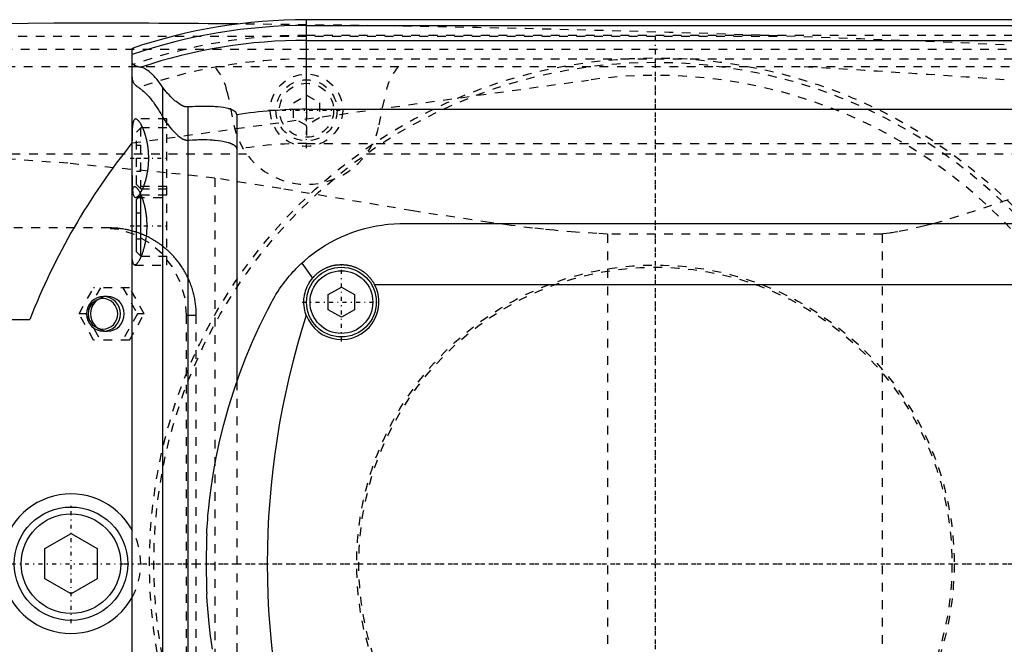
# Model space of a CAD drawing. Extents: x -502 to 174, y -90 to 90.
# Tile 9 of 13: x -273 to -160, y -9 to 62. Entities that reach past the tile are written whole.
import ezdxf

# ---------------------------------------------------------------- set-up
doc = ezdxf.new("R2010")
doc.units = 0
doc.linetypes.add('CENTER', pattern=[1.5, 0.45, -0.5, 0.05, -0.5])
doc.linetypes.add('DASHED', pattern=[2, 1, -1])
for name, color, linetype in [('AM_0', 7, 'CONTINUOUS'), ('AM_3', 7, 'DASHED'), ('AM_7', 7, 'CENTER')]:
    doc.layers.add(name, color=color, linetype=linetype)

msp = doc.modelspace()

# ---------------------------------------------------------------- linework, layer by layer
at = {"layer": 'AM_0', "color": 7, "linetype": 'CONTINUOUS'}
for p, q in [((-90, 62.39), (-240, 62.39)), ((-240, 52.11), (-240, 62.39)), ((-240, 61.72), (-90, 61.72)), ((-240, 60.02), (-90, 60.02)), ((-260, -59.1), (-260, 59.1)), ((-256.48, -54.6), (-256.48, 54.6)), ((-253.58, -52.38), (-253.58, 52.38)), ((-240, 52.11), (-90, 52.11)), ((-248, 51.49), (-248, 20.89)), ((-260.01, 48.25), (-260, 48.25)), ((-259, 42.25), (-259.5, 41.75)), ((-258.96, 42.25), (-259, 42.25)), ((-259, 35.25), (-259, 42.25)), ((-259.5, 35.75), (-259.5, 41.75)), ((-229, 39), (-151, 39)), ((-259.5, 35.75), (-259, 35.25)), ((-259, 35.25), (-258.96, 35.25)), ((-240.54, 34.48), (-239.33, 32.73)), ((-237.5, 30.87), (-236, 31.73)), ((-236, 31.73), (-234.5, 30.87)), ((-232.19, 32), (-147.81, 32)), ((-237.5, 29.13), (-237.5, 30.87)), ((-234.5, 30.87), (-234.5, 29.13)), ((-236, 28.27), (-237.5, 29.13)), ((-234.5, 29.13), (-236, 28.27)), ((-275, 28), (-271.73, 28)), ((-270, 1.73), (-267, 3.46)), ((-267, 3.46), (-264, 1.73)), ((-270, -1.73), (-270, 1.73)), ((-264, 1.73), (-264, -1.73)), ((-267, -3.46), (-270, -1.73)), ((-264, -1.73), (-267, -3.46))]:
    msp.add_line(p, q, dxfattribs=at)
for points in [[(-259.01, 56.93, 0), (-259.06, 56.94, 0), (-259.17, 56.96, 0), (-259.27, 56.98, 0), (-259.32, 56.99, 0), (-259.36, 57, 0), (-259.45, 57.03, 0), (-259.53, 57.06, 0), (-259.6, 57.09, 0), (-259.67, 57.12, 0), (-259.73, 57.15, 0), (-259.76, 57.17, 0), (-259.79, 57.19, 0), (-259.83, 57.23, 0), (-259.88, 57.27, 0), (-259.91, 57.31, 0), (-259.94, 57.36, 0), (-259.96, 57.4, 0), (-259.97, 57.43, 0), (-259.98, 57.45, 0), (-259.99, 57.5, 0), (-260, 57.55, 0), (-260, 57.58, 0)], [(-256.48, 54.6, 0), (-256.55, 54.72, 0), (-256.7, 54.94, 0), (-256.85, 55.16, 0), (-256.92, 55.26, 0), (-257, 55.36, 0), (-257.15, 55.55, 0), (-257.3, 55.73, 0), (-257.46, 55.9, 0), (-257.61, 56.06, 0), (-257.76, 56.2, 0), (-257.83, 56.27, 0), (-257.91, 56.33, 0), (-258.05, 56.45, 0), (-258.19, 56.55, 0), (-258.33, 56.65, 0), (-258.46, 56.73, 0), (-258.59, 56.8, 0), (-258.66, 56.82, 0), (-258.72, 56.85, 0), (-258.84, 56.89, 0), (-258.95, 56.92, 0), (-259.01, 56.93, 0)], [(-253.58, 52.38, 0), (-253.6, 52.38, 0), (-253.63, 52.38, 0), (-253.66, 52.38, 0), (-253.67, 52.38, 0), (-253.69, 52.38, 0), (-253.72, 52.38, 0), (-253.75, 52.38, 0), (-253.77, 52.38, 0), (-253.8, 52.38, 0), (-253.83, 52.39, 0), (-253.85, 52.39, 0), (-253.86, 52.39, 0), (-253.89, 52.4, 0), (-253.92, 52.41, 0), (-253.95, 52.41, 0), (-253.98, 52.42, 0), (-254.01, 52.43, 0), (-254.02, 52.43, 0), (-254.04, 52.44, 0), (-254.06, 52.45, 0), (-254.09, 52.46, 0), (-254.11, 52.46, 0), (-254.12, 52.47, 0), (-254.15, 52.48, 0), (-254.17, 52.49, 0), (-254.19, 52.5, 0), (-254.2, 52.5, 0), (-254.23, 52.51, 0), (-254.26, 52.53, 0), (-254.28, 52.54, 0), (-254.31, 52.55, 0), (-254.34, 52.57, 0), (-254.35, 52.57, 0), (-254.36, 52.58, 0), (-254.39, 52.6, 0), (-254.41, 52.61, 0), (-254.5, 52.66, 0), (-254.65, 52.76, 0), (-254.81, 52.88, 0), (-254.96, 53, 0), (-255.04, 53.06, 0), (-255.12, 53.13, 0), (-255.27, 53.27, 0), (-255.43, 53.43, 0), (-255.6, 53.59, 0), (-255.76, 53.76, 0), (-255.92, 53.94, 0), (-256, 54.03, 0), (-256.08, 54.12, 0), (-256.24, 54.31, 0), (-256.4, 54.5, 0), (-256.48, 54.6, 0)], [(-248, 51.49, 0), (-248, 51.5, 0), (-248, 51.51, 0), (-248, 51.52, 0), (-248, 51.52, 0), (-248, 51.53, 0), (-248, 51.53, 0), (-248, 51.54, 0), (-248.01, 51.55, 0), (-248.01, 51.56, 0), (-248.01, 51.57, 0), (-248.01, 51.57, 0), (-248.01, 51.58, 0), (-248.01, 51.59, 0), (-248.02, 51.6, 0), (-248.02, 51.6, 0), (-248.02, 51.61, 0), (-248.02, 51.62, 0), (-248.03, 51.63, 0), (-248.03, 51.63, 0), (-248.03, 51.64, 0), (-248.04, 51.65, 0), (-248.04, 51.65, 0), (-248.04, 51.66, 0), (-248.04, 51.67, 0), (-248.05, 51.67, 0), (-248.05, 51.68, 0), (-248.05, 51.68, 0), (-248.06, 51.69, 0), (-248.06, 51.7, 0), (-248.07, 51.7, 0), (-248.07, 51.71, 0), (-248.08, 51.72, 0), (-248.08, 51.72, 0), (-248.08, 51.73, 0), (-248.09, 51.73, 0), (-248.09, 51.74, 0), (-248.1, 51.75, 0), (-248.1, 51.76, 0), (-248.11, 51.76, 0), (-248.11, 51.77, 0), (-248.12, 51.77, 0), (-248.12, 51.78, 0), (-248.13, 51.78, 0), (-248.14, 51.79, 0), (-248.14, 51.8, 0), (-248.15, 51.8, 0), (-248.15, 51.81, 0), (-248.16, 51.81, 0), (-248.16, 51.82, 0), (-248.17, 51.82, 0), (-248.19, 51.84, 0), (-248.24, 51.87, 0), (-248.26, 51.89, 0), (-248.28, 51.91, 0), (-248.33, 51.93, 0), (-248.37, 51.96, 0), (-248.42, 51.99, 0), (-248.48, 52.01, 0), (-248.53, 52.04, 0), (-248.55, 52.05, 0), (-248.58, 52.06, 0), (-248.63, 52.08, 0), (-248.68, 52.1, 0), (-248.71, 52.1, 0), (-248.73, 52.11, 0), (-248.78, 52.13, 0), (-248.83, 52.15, 0), (-248.86, 52.15, 0), (-248.88, 52.16, 0), (-248.93, 52.17, 0), (-248.99, 52.19, 0), (-249.17, 52.23, 0), (-249.51, 52.3, 0), (-249.84, 52.35, 0), (-250.18, 52.39, 0), (-250.49, 52.41, 0), (-250.65, 52.42, 0), (-250.81, 52.43, 0), (-251.12, 52.45, 0), (-251.44, 52.45, 0), (-251.77, 52.45, 0), (-252.09, 52.45, 0), (-252.42, 52.44, 0), (-252.58, 52.44, 0), (-252.75, 52.43, 0), (-253.08, 52.41, 0), (-253.41, 52.39, 0), (-253.58, 52.38, 0)], [(-260, 41.54, 0), (-260, 41.63, 0), (-260, 41.79, 0), (-260, 41.95, 0), (-260, 42.03, 0), (-259.99, 42.1, 0), (-259.99, 42.25, 0), (-259.98, 42.39, 0), (-259.97, 42.51, 0), (-259.96, 42.64, 0), (-259.95, 42.75, 0), (-259.94, 42.8, 0), (-259.93, 42.85, 0), (-259.91, 42.94, 0), (-259.89, 43.02, 0), (-259.87, 43.08, 0), (-259.84, 43.14, 0), (-259.81, 43.18, 0), (-259.79, 43.2, 0), (-259.78, 43.22, 0), (-259.74, 43.24, 0), (-259.7, 43.25, 0), (-259.69, 43.25, 0)], [(-259.69, 43.25, 0), (-259.67, 43.25, 0), (-259.65, 43.25, 0), (-259.63, 43.24, 0), (-259.61, 43.23, 0), (-259.6, 43.23, 0), (-259.57, 43.21, 0), (-259.55, 43.19, 0), (-259.52, 43.17, 0), (-259.49, 43.15, 0), (-259.46, 43.12, 0), (-259.44, 43.1, 0), (-259.43, 43.08, 0), (-259.4, 43.04, 0), (-259.36, 43, 0), (-259.33, 42.96, 0), (-259.3, 42.91, 0), (-259.27, 42.86, 0), (-259.25, 42.83, 0), (-259.23, 42.8, 0), (-259.2, 42.74, 0), (-259.16, 42.68, 0), (-259.15, 42.65, 0), (-259.13, 42.61, 0), (-259.09, 42.55, 0), (-259.06, 42.47, 0), (-259.04, 42.44, 0), (-259.03, 42.4, 0), (-258.99, 42.32, 0), (-258.96, 42.24, 0), (-258.93, 42.16, 0), (-258.89, 42.08, 0), (-258.86, 41.99, 0), (-258.84, 41.95, 0), (-258.83, 41.9, 0), (-258.8, 41.81, 0), (-258.77, 41.72, 0), (-258.74, 41.62, 0), (-258.71, 41.52, 0), (-258.68, 41.42, 0), (-258.66, 41.36, 0), (-258.65, 41.31, 0), (-258.62, 41.2, 0), (-258.59, 41.09, 0), (-258.56, 40.97, 0), (-258.54, 40.86, 0), (-258.51, 40.74, 0), (-258.5, 40.68, 0), (-258.49, 40.62, 0), (-258.47, 40.5, 0), (-258.45, 40.37, 0), (-258.43, 40.24, 0), (-258.41, 40.12, 0), (-258.39, 39.99, 0), (-258.38, 39.92, 0), (-258.38, 39.86, 0), (-258.36, 39.73, 0), (-258.35, 39.6, 0), (-258.34, 39.47, 0), (-258.33, 39.34, 0), (-258.33, 39.2, 0), (-258.32, 39.14, 0), (-258.32, 39.07, 0), (-258.32, 38.94, 0), (-258.32, 38.81, 0), (-258.32, 38.75, 0), (-258.32, 38.69, 0), (-258.32, 38.56, 0), (-258.32, 38.43, 0), (-258.32, 38.36, 0), (-258.33, 38.3, 0), (-258.33, 38.16, 0), (-258.34, 38.03, 0), (-258.35, 37.9, 0), (-258.36, 37.77, 0), (-258.38, 37.64, 0), (-258.38, 37.58, 0), (-258.39, 37.51, 0), (-258.41, 37.38, 0), (-258.43, 37.26, 0), (-258.45, 37.13, 0), (-258.47, 37, 0), (-258.49, 36.88, 0), (-258.5, 36.82, 0), (-258.51, 36.76, 0), (-258.54, 36.64, 0), (-258.56, 36.53, 0), (-258.59, 36.41, 0), (-258.62, 36.3, 0), (-258.65, 36.19, 0), (-258.66, 36.14, 0), (-258.68, 36.08, 0), (-258.71, 35.98, 0), (-258.74, 35.88, 0), (-258.77, 35.78, 0), (-258.8, 35.69, 0), (-258.83, 35.6, 0), (-258.84, 35.55, 0), (-258.86, 35.51, 0), (-258.89, 35.42, 0), (-258.93, 35.34, 0), (-258.96, 35.26, 0), (-258.99, 35.18, 0), (-259.03, 35.1, 0), (-259.04, 35.06, 0), (-259.06, 35.03, 0), (-259.09, 34.95, 0), (-259.13, 34.89, 0), (-259.15, 34.85, 0), (-259.16, 34.82, 0), (-259.2, 34.76, 0), (-259.23, 34.7, 0), (-259.25, 34.67, 0), (-259.27, 34.64, 0), (-259.3, 34.59, 0), (-259.33, 34.54, 0), (-259.36, 34.5, 0), (-259.4, 34.46, 0), (-259.43, 34.42, 0), (-259.44, 34.4, 0), (-259.46, 34.38, 0), (-259.49, 34.35, 0), (-259.52, 34.33, 0), (-259.55, 34.31, 0), (-259.57, 34.29, 0), (-259.6, 34.27, 0), (-259.61, 34.27, 0), (-259.63, 34.26, 0), (-259.65, 34.25, 0), (-259.67, 34.25, 0), (-259.69, 34.25, 0)], [(-240.54, 34.48, 0), (-240.25, 34.74, 0), (-239.69, 35.22, 0), (-239.11, 35.66, 0), (-238.82, 35.88, 0), (-238.52, 36.08, 0), (-237.91, 36.48, 0), (-237.29, 36.84, 0), (-236.65, 37.18, 0), (-236, 37.49, 0), (-235.35, 37.77, 0), (-235.01, 37.9, 0), (-234.68, 38.02, 0), (-234.01, 38.25, 0), (-233.33, 38.44, 0), (-232.66, 38.6, 0), (-231.98, 38.74, 0), (-231.31, 38.84, 0), (-230.97, 38.89, 0), (-230.64, 38.92, 0), (-229.97, 38.97, 0), (-229.32, 39, 0), (-229, 39, 0)], [(-259.69, 34.25, 0), (-259.7, 34.25, 0), (-259.74, 34.26, 0), (-259.78, 34.28, 0), (-259.79, 34.3, 0), (-259.81, 34.32, 0), (-259.84, 34.36, 0), (-259.87, 34.42, 0), (-259.89, 34.48, 0), (-259.91, 34.56, 0), (-259.93, 34.65, 0), (-259.94, 34.7, 0), (-259.95, 34.75, 0), (-259.96, 34.86, 0), (-259.97, 34.99, 0), (-259.98, 35.11, 0), (-259.99, 35.25, 0), (-259.99, 35.4, 0), (-260, 35.47, 0), (-260, 35.55, 0), (-260, 35.71, 0), (-260, 35.87, 0), (-260, 35.96, 0)], [(-243.98, 30.04, 0), (-243.9, 30.18, 0), (-243.75, 30.46, 0), (-243.59, 30.73, 0), (-243.51, 30.86, 0), (-243.43, 31, 0), (-243.26, 31.26, 0), (-243.08, 31.52, 0), (-242.91, 31.78, 0), (-242.72, 32.03, 0), (-242.54, 32.29, 0), (-242.44, 32.41, 0), (-242.34, 32.53, 0), (-242.15, 32.78, 0), (-241.95, 33.02, 0), (-241.74, 33.25, 0), (-241.53, 33.49, 0), (-241.32, 33.71, 0), (-241.21, 33.83, 0), (-241.1, 33.94, 0), (-240.88, 34.16, 0), (-240.65, 34.38, 0), (-240.54, 34.48, 0)], [(-239.33, 32.73, 0), (-239.3, 32.75, 0), (-239.25, 32.81, 0), (-239.2, 32.87, 0), (-239.17, 32.9, 0), (-239.15, 32.93, 0), (-239.1, 32.98, 0), (-239.04, 33.04, 0), (-238.99, 33.09, 0), (-238.93, 33.14, 0), (-238.88, 33.2, 0), (-238.85, 33.22, 0), (-238.82, 33.25, 0), (-238.76, 33.3, 0), (-238.7, 33.35, 0), (-238.64, 33.39, 0), (-238.58, 33.44, 0), (-238.51, 33.49, 0), (-238.48, 33.51, 0), (-238.45, 33.53, 0), (-238.39, 33.58, 0), (-238.32, 33.62, 0), (-238.29, 33.64, 0), (-238.25, 33.66, 0), (-238.18, 33.7, 0), (-238.12, 33.74, 0), (-238.08, 33.76, 0), (-238.05, 33.78, 0), (-237.97, 33.82, 0), (-237.9, 33.86, 0), (-237.83, 33.89, 0), (-237.76, 33.92, 0), (-237.69, 33.96, 0), (-237.65, 33.97, 0), (-237.61, 33.99, 0), (-237.54, 34.02, 0), (-237.46, 34.04, 0), (-237.39, 34.07, 0), (-237.31, 34.1, 0), (-237.24, 34.12, 0), (-237.2, 34.13, 0), (-237.16, 34.14, 0), (-237.08, 34.16, 0), (-237, 34.18, 0), (-236.93, 34.2, 0), (-236.85, 34.22, 0), (-236.77, 34.23, 0), (-236.73, 34.24, 0), (-236.69, 34.24, 0), (-236.62, 34.26, 0), (-236.54, 34.27, 0), (-236.46, 34.28, 0), (-236.38, 34.28, 0), (-236.31, 34.29, 0), (-236.27, 34.29, 0), (-236.23, 34.29, 0), (-236.15, 34.3, 0), (-236.08, 34.3, 0), (-236, 34.3, 0), (-235.92, 34.3, 0), (-235.85, 34.3, 0), (-235.81, 34.3, 0), (-235.77, 34.29, 0), (-235.69, 34.29, 0), (-235.62, 34.28, 0), (-235.58, 34.28, 0), (-235.54, 34.28, 0), (-235.46, 34.27, 0), (-235.38, 34.26, 0), (-235.34, 34.25, 0), (-235.3, 34.24, 0), (-235.23, 34.23, 0), (-235.15, 34.21, 0), (-235.07, 34.2, 0), (-234.99, 34.18, 0), (-234.92, 34.16, 0), (-234.88, 34.15, 0), (-234.84, 34.14, 0), (-234.76, 34.12, 0), (-234.69, 34.09, 0), (-234.61, 34.07, 0), (-234.54, 34.04, 0), (-234.46, 34.02, 0), (-234.42, 34, 0), (-234.39, 33.99, 0), (-234.31, 33.96, 0), (-234.24, 33.92, 0), (-234.17, 33.89, 0), (-234.1, 33.86, 0), (-234.02, 33.82, 0), (-233.99, 33.8, 0), (-233.95, 33.78, 0), (-233.88, 33.74, 0), (-233.82, 33.7, 0), (-233.75, 33.66, 0), (-233.68, 33.62, 0), (-233.61, 33.58, 0), (-233.58, 33.56, 0), (-233.55, 33.53, 0), (-233.48, 33.49, 0), (-233.42, 33.44, 0), (-233.36, 33.39, 0), (-233.3, 33.34, 0), (-233.24, 33.3, 0), (-233.21, 33.27, 0), (-233.18, 33.25, 0), (-233.12, 33.19, 0), (-233.06, 33.14, 0), (-233.04, 33.12, 0), (-233.01, 33.09, 0), (-232.96, 33.04, 0), (-232.9, 32.98, 0), (-232.88, 32.96, 0), (-232.85, 32.93, 0), (-232.8, 32.87, 0), (-232.75, 32.81, 0), (-232.7, 32.75, 0), (-232.65, 32.69, 0), (-232.6, 32.63, 0), (-232.58, 32.6, 0), (-232.55, 32.57, 0), (-232.51, 32.51, 0), (-232.46, 32.44, 0), (-232.42, 32.38, 0), (-232.37, 32.31, 0), (-232.33, 32.24, 0), (-232.31, 32.21, 0), (-232.29, 32.17, 0), (-232.25, 32.11, 0), (-232.21, 32.04, 0), (-232.19, 32, 0)], [(-240.03, 28.49, 0), (-240.07, 28.61, 0), (-240.14, 28.85, 0), (-240.2, 29.09, 0), (-240.23, 29.21, 0), (-240.25, 29.34, 0), (-240.28, 29.58, 0), (-240.3, 29.83, 0), (-240.3, 30.08, 0), (-240.29, 30.33, 0), (-240.26, 30.58, 0), (-240.24, 30.7, 0), (-240.22, 30.82, 0), (-240.17, 31.07, 0), (-240.1, 31.31, 0), (-240.01, 31.54, 0), (-239.92, 31.77, 0), (-239.81, 32, 0), (-239.75, 32.11, 0), (-239.69, 32.21, 0), (-239.55, 32.42, 0), (-239.4, 32.63, 0), (-239.33, 32.73, 0)], [(-251.44, 3.41, 0), (-251.44, 3.41, 0), (-251.44, 3.41, 0), (-251.44, 3.41, 0), (-251.44, 3.41, 0), (-251.44, 3.41, 0), (-251.44, 3.41, 0), (-251.44, 3.41, 0), (-251.44, 3.41, 0), (-251.44, 3.41, 0), (-251.44, 3.42, 0), (-251.44, 3.42, 0), (-251.44, 3.42, 0), (-251.44, 3.42, 0), (-251.44, 3.42, 0), (-251.44, 3.42, 0), (-251.44, 3.42, 0), (-251.44, 3.42, 0), (-251.44, 3.42, 0), (-251.44, 3.42, 0), (-251.44, 3.42, 0), (-251.44, 3.42, 0), (-251.44, 3.42, 0), (-251.44, 3.42, 0), (-251.44, 3.42, 0), (-251.44, 3.42, 0), (-251.44, 3.42, 0), (-251.44, 3.42, 0), (-251.44, 3.42, 0), (-251.44, 3.42, 0), (-251.44, 3.42, 0), (-251.44, 3.42, 0), (-251.44, 3.42, 0), (-251.44, 3.42, 0), (-251.44, 3.42, 0), (-251.44, 3.43, 0), (-251.44, 3.43, 0), (-251.44, 3.43, 0), (-251.44, 3.43, 0), (-251.44, 3.44, 0), (-251.44, 3.45, 0), (-251.44, 3.45, 0), (-251.44, 3.46, 0), (-251.44, 3.46, 0), (-251.44, 3.47, 0), (-251.44, 3.48, 0), (-251.44, 3.49, 0), (-251.44, 3.5, 0), (-251.44, 3.5, 0), (-251.44, 3.51, 0), (-251.44, 3.52, 0), (-251.44, 3.53, 0), (-251.44, 3.53, 0), (-251.43, 3.54, 0), (-251.43, 3.55, 0), (-251.43, 3.56, 0), (-251.43, 3.56, 0), (-251.43, 3.57, 0), (-251.43, 3.58, 0), (-251.43, 3.59, 0), (-251.43, 3.63, 0), (-251.43, 3.7, 0), (-251.42, 3.77, 0), (-251.42, 3.85, 0), (-251.41, 3.94, 0), (-251.41, 3.98, 0), (-251.41, 4.03, 0), (-251.4, 4.12, 0), (-251.39, 4.23, 0), (-251.36, 4.63, 0), (-251.33, 5.03, 0), (-251.3, 5.47, 0), (-251.21, 6.44, 0), (-251.08, 7.57, 0), (-250.9, 8.91, 0), (-250.67, 10.45, 0), (-250.36, 12.16, 0), (-250.17, 13.07, 0), (-249.97, 14.02, 0), (-249.49, 15.98, 0), (-248.95, 17.92, 0), (-248.35, 19.84, 0), (-247.69, 21.74, 0), (-246.97, 23.63, 0), (-246.59, 24.56, 0), (-246.19, 25.49, 0), (-245.35, 27.33, 0), (-244.45, 29.15, 0), (-243.98, 30.04, 0)], [(-250.77, -9.81, 0), (-251.03, -8.01, 0), (-251.21, -6.45, 0), (-251.32, -5.17, 0), (-251.36, -4.67, 0), (-251.37, -4.59, 0), (-251.38, -4.45, 0), (-251.39, -4.32, 0), (-251.39, -4.26, 0), (-251.39, -4.2, 0), (-251.4, -4.09, 0), (-251.41, -3.99, 0), (-251.41, -3.9, 0), (-251.42, -3.82, 0), (-251.42, -3.75, 0), (-251.42, -3.72, 0), (-251.43, -3.68, 0), (-251.43, -3.63, 0), (-251.43, -3.58, 0), (-251.43, -3.55, 0), (-251.43, -3.54, 0), (-251.43, -3.54, 0), (-251.44, -3.53, 0), (-251.44, -3.53, 0), (-251.44, -3.52, 0), (-251.44, -3.52, 0), (-251.44, -3.51, 0), (-251.44, -3.51, 0), (-251.44, -3.5, 0), (-251.44, -3.5, 0), (-251.44, -3.49, 0), (-251.44, -3.49, 0), (-251.44, -3.48, 0), (-251.44, -3.48, 0), (-251.44, -3.47, 0), (-251.44, -3.47, 0), (-251.44, -3.47, 0), (-251.44, -3.47, 0), (-251.44, -3.46, 0), (-251.44, -3.46, 0), (-251.44, -3.45, 0), (-251.44, -3.45, 0), (-251.44, -3.45, 0), (-251.44, -3.45, 0), (-251.44, -3.44, 0), (-251.44, -3.44, 0), (-251.44, -3.44, 0), (-251.44, -3.44, 0), (-251.44, -3.43, 0), (-251.44, -3.43, 0), (-251.44, -3.43, 0), (-251.44, -3.43, 0), (-251.44, -3.42, 0), (-251.44, -3.42, 0), (-251.44, -3.42, 0), (-251.44, -3.42, 0), (-251.44, -3.42, 0), (-251.44, -3.42, 0), (-251.44, -3.42, 0), (-251.44, -3.42, 0), (-251.44, -3.41, 0), (-251.44, -3.41, 0), (-251.44, -3.41, 0)]]:
    msp.add_polyline3d(points, dxfattribs=at)
for centre, radius in [((-236, 30), 4), ((-236, 30), 3.6), ((-267, 0), 6.5), ((-267, 0), 5.7)]:
    msp.add_circle(centre, radius, dxfattribs=at)
for centre, radius, start, end in [((-240, 0), 62.39, 90, 108.6977), ((-252.42, -1937.95), 2000, 90.38915, 95.81789), ((-271.93, -2437.99), 2500, 89.44825, 89.86403), ((-240, 0), 61.72, 90, 108.9064), ((-240, 0), 60.02, 90, 108.4632), ((-240, 0), 52.11, 90, 98.8311), ((-200, 0), 77, 141.1986, 158.6763), ((-236, 30), 4.3, 200.5076, 27.7177), ((-151.5, 0), 93, 162.1586, 197.8414), ((-267, 0), 8, 28.955, 331.045), ((-151.5, 0), 100, 178.0435, 181.9565)]:
    msp.add_arc(centre, radius, start, end, dxfattribs=at)
at = {"layer": 'AM_3', "color": 6, "linetype": 'DASHED'}
for p, q in [((-331.04, 60.5), (-185.14, 60.5)), ((-240, 60.6), (50, 60.6)), ((-362.76, 59), (-152.3, 59)), ((-240, 57.89), (50, 57.89)), ((-394.4, 57), (-142.93, 57)), ((-260, 48.25), (-207.66, 55.47)), ((-249.12, 54.2), (-248.33, 50.31)), ((-231.67, 50.31), (-230.88, 54.2)), ((-241.5, 52.87), (-240, 53.73)), ((-240, 53.73), (-238.5, 52.87)), ((-241.5, 51.13), (-241.5, 52.87)), ((-240, 52.11), (-240, 48.19)), ((-238.5, 52.87), (-238.5, 51.13)), ((-256, 51), (-259.59, 51)), ((-256, 34.25), (-256, 51)), ((-240, 50.27), (-241.5, 51.13)), ((-238.5, 51.13), (-240, 50.27)), ((-259, 50), (-259.5, 49.5)), ((-256, 50), (-259, 50)), ((-259, 43), (-259, 50)), ((-259.5, 43.5), (-259.5, 49.5)), ((-259.5, 48), (-259, 48)), ((-240, 48.19), (50, 48.19)), ((-283.81, 47), (-246.87, 47)), ((-259.5, 46.5), (-259, 46.5)), ((-233.13, 47), (-140.66, 47)), ((-259.5, 45), (-259, 45)), ((-250.5, 44.22), (-250.5, -44.22)), ((-256, 43.25), (-259.69, 43.25)), ((-259.5, 43.5), (-259, 43)), ((-259, 43), (-256, 43)), ((-259.59, 42), (-256, 42)), ((-256, 42.25), (-258.96, 42.25)), ((-259.5, 40.25), (-259, 40.25)), ((-262.55, 38.5), (-333, 38.5)), ((-259.5, 38.75), (-259, 38.75)), ((-205.5, 37.8), (-205.5, -37.8)), ((-174, 37.8), (-205.5, 37.8)), ((-174, 37.8), (-174, -37.8)), ((-259.5, 37.25), (-259, 37.25)), ((-258.96, 35.25), (-256, 35.25)), ((-259.69, 34.25), (-256, 34.25)), ((-266.08, 28.65), (-264.41, 31.65)), ((-263.63, 31.65), (-265.3, 28.65)), ((-260.29, 31.65), (-264.41, 31.65)), ((-261.06, 31.65), (-259.39, 28.65)), ((-258.61, 28.65), (-260.29, 31.65)), ((-262.82, 30.65), (-263.27, 30.65)), ((-264.41, 25.65), (-266.08, 28.65)), ((-265.3, 28.65), (-266.08, 28.65)), ((-265.3, 28.65), (-263.63, 25.65)), ((-259.39, 28.65), (-261.06, 25.65)), ((-260.29, 25.65), (-258.61, 28.65)), ((-258.61, 28.65), (-259.39, 28.65)), ((-253.75, 28.5), (-252.64, 28.5)), ((-253.75, -28.5), (-253.75, 28.5)), ((-252.64, -28.5), (-252.64, 28.5)), ((-263.27, 26.65), (-262.82, 26.65)), ((-260.29, 25.65), (-264.41, 25.65)), ((-248, 20.89), (-248, -20.89))]:
    msp.add_line(p, q, dxfattribs=at)
msp.add_lwpolyline([(-253.75, 28.5), (-253.93, 30.45), (-254.48, 32.33), (-255.38, 34.06), (-256.58, 35.57), (-258.04, 36.81), (-259.71, 37.74), (-261.52, 38.31), (-263.41, 38.5)], dxfattribs=at)
for points in [[(-263.27, 30.65), (-263.65, 30.61), (-264.01, 30.5), (-264.35, 30.31), (-264.64, 30.06), (-264.88, 29.76), (-265.06, 29.42), (-265.17, 29.04), (-265.21, 28.65), (-265.17, 28.26), (-265.06, 27.88), (-264.88, 27.54), (-264.64, 27.24), (-264.35, 26.99), (-264.01, 26.8), (-263.65, 26.69), (-263.27, 26.65), (-262.9, 26.69), (-262.53, 26.8), (-262.2, 26.99), (-261.91, 27.24), (-261.67, 27.54), (-261.49, 27.88), (-261.38, 28.26), (-261.34, 28.65), (-261.38, 29.04), (-261.49, 29.42), (-261.67, 29.76), (-261.91, 30.06), (-262.2, 30.31), (-262.53, 30.5), (-262.9, 30.61)], [(-262.82, 30.65), (-263.2, 30.61), (-263.56, 30.5), (-263.89, 30.31), (-264.19, 30.06), (-264.43, 29.76), (-264.61, 29.42), (-264.72, 29.04), (-264.75, 28.65), (-264.72, 28.26), (-264.61, 27.88), (-264.43, 27.54), (-264.19, 27.24), (-263.89, 26.99), (-263.56, 26.8), (-263.2, 26.69), (-262.82, 26.65), (-262.44, 26.69), (-262.08, 26.8), (-261.75, 26.99), (-261.45, 27.24), (-261.21, 27.54), (-261.04, 27.88), (-260.93, 28.26), (-260.89, 28.65), (-260.93, 29.04), (-261.04, 29.42), (-261.21, 29.76), (-261.45, 30.06), (-261.75, 30.31), (-262.08, 30.5), (-262.44, 30.61)], [(-263.34, 26.9), (-263.01, 26.93), (-262.69, 27.03), (-262.4, 27.19), (-262.14, 27.41), (-261.93, 27.68), (-261.78, 27.98), (-261.68, 28.31), (-261.65, 28.65), (-261.68, 28.99), (-261.78, 29.32), (-261.93, 29.62), (-262.14, 29.89), (-262.4, 30.11), (-262.69, 30.27), (-263.01, 30.37), (-263.34, 30.4), (-263.67, 30.37), (-263.99, 30.27), (-264.28, 30.11), (-264.53, 29.89), (-264.74, 29.62), (-264.9, 29.32), (-265, 28.99), (-265.03, 28.65), (-265, 28.31), (-264.9, 27.98), (-264.74, 27.68), (-264.53, 27.41), (-264.28, 27.19), (-263.99, 27.03), (-263.67, 26.93)]]:
    msp.add_lwpolyline(points, close=True, dxfattribs=at)
for points in [[(-260, 55.78, 0), (-260, 55.74, 0), (-259.99, 55.66, 0), (-259.99, 55.58, 0), (-259.98, 55.55, 0), (-259.97, 55.51, 0), (-259.95, 55.44, 0), (-259.93, 55.37, 0), (-259.9, 55.3, 0), (-259.87, 55.23, 0), (-259.84, 55.16, 0), (-259.82, 55.13, 0), (-259.79, 55.1, 0), (-259.75, 55.03, 0), (-259.7, 54.97, 0), (-259.64, 54.91, 0), (-259.58, 54.85, 0), (-259.51, 54.79, 0), (-259.48, 54.76, 0), (-259.44, 54.73, 0), (-259.37, 54.68, 0), (-259.28, 54.63, 0), (-259.24, 54.6, 0)], [(-259.24, 54.6, 0), (-259.18, 54.57, 0), (-259.06, 54.49, 0), (-258.94, 54.39, 0), (-258.87, 54.34, 0), (-258.8, 54.28, 0), (-258.66, 54.16, 0), (-258.52, 54.02, 0), (-258.37, 53.87, 0), (-258.21, 53.71, 0), (-258.05, 53.53, 0), (-257.97, 53.43, 0), (-257.89, 53.34, 0), (-257.72, 53.13, 0), (-257.56, 52.91, 0), (-257.39, 52.68, 0), (-257.22, 52.44, 0), (-257.05, 52.18, 0), (-256.97, 52.04, 0), (-256.88, 51.91, 0), (-256.72, 51.62, 0), (-256.55, 51.33, 0), (-256.48, 51.17, 0)], [(-259.59, 51, 0), (-259.62, 51, 0), (-259.67, 50.98, 0), (-259.72, 50.95, 0), (-259.74, 50.93, 0), (-259.76, 50.9, 0), (-259.8, 50.83, 0), (-259.84, 50.75, 0), (-259.87, 50.65, 0), (-259.9, 50.53, 0), (-259.92, 50.4, 0), (-259.93, 50.32, 0), (-259.94, 50.25, 0), (-259.96, 50.08, 0), (-259.97, 49.91, 0), (-259.98, 49.73, 0), (-259.99, 49.53, 0), (-259.99, 49.33, 0), (-260, 49.22, 0), (-260, 49.1, 0), (-260, 48.87, 0), (-260, 48.62, 0), (-260, 48.5, 0)], [(-258.79, 50, 0), (-258.81, 50.05, 0), (-258.86, 50.15, 0), (-258.91, 50.25, 0), (-258.93, 50.3, 0), (-258.96, 50.34, 0), (-259, 50.43, 0), (-259.05, 50.51, 0), (-259.1, 50.58, 0), (-259.15, 50.65, 0), (-259.2, 50.71, 0), (-259.22, 50.74, 0), (-259.24, 50.77, 0), (-259.29, 50.82, 0), (-259.33, 50.87, 0), (-259.38, 50.91, 0), (-259.42, 50.94, 0), (-259.46, 50.96, 0), (-259.48, 50.97, 0), (-259.5, 50.98, 0), (-259.54, 50.99, 0), (-259.57, 51, 0), (-259.59, 51, 0)], [(-256.48, 51.17, 0), (-256.4, 51.06, 0), (-256.26, 50.84, 0), (-256.11, 50.63, 0), (-256.03, 50.53, 0), (-255.95, 50.43, 0), (-255.8, 50.23, 0), (-255.65, 50.04, 0), (-255.49, 49.85, 0), (-255.34, 49.68, 0), (-255.19, 49.52, 0), (-255.11, 49.44, 0), (-255.03, 49.36, 0), (-254.88, 49.22, 0), (-254.74, 49.09, 0), (-254.58, 48.96, 0), (-254.49, 48.89, 0), (-254.46, 48.88, 0), (-254.43, 48.86, 0), (-254.42, 48.85, 0), (-254.41, 48.84, 0), (-254.38, 48.82, 0), (-254.35, 48.8, 0), (-254.32, 48.78, 0), (-254.29, 48.77, 0), (-254.26, 48.75, 0), (-254.25, 48.74, 0), (-254.24, 48.73, 0), (-254.21, 48.72, 0), (-254.18, 48.7, 0), (-254.16, 48.7, 0), (-254.15, 48.69, 0), (-254.12, 48.68, 0), (-254.08, 48.66, 0), (-254.07, 48.66, 0), (-254.05, 48.65, 0), (-254.02, 48.64, 0), (-253.99, 48.63, 0), (-253.96, 48.62, 0), (-253.93, 48.61, 0), (-253.9, 48.6, 0), (-253.88, 48.59, 0), (-253.86, 48.59, 0), (-253.83, 48.58, 0), (-253.8, 48.58, 0), (-253.76, 48.57, 0), (-253.73, 48.57, 0), (-253.7, 48.57, 0), (-253.68, 48.57, 0), (-253.66, 48.57, 0), (-253.63, 48.57, 0), (-253.6, 48.57, 0), (-253.58, 48.57, 0)], [(-258.68, 43.25, 0), (-258.67, 43.27, 0), (-258.65, 43.32, 0), (-258.63, 43.37, 0), (-258.63, 43.39, 0), (-258.62, 43.42, 0), (-258.6, 43.47, 0), (-258.58, 43.52, 0), (-258.56, 43.57, 0), (-258.54, 43.62, 0), (-258.53, 43.67, 0), (-258.52, 43.7, 0), (-258.51, 43.73, 0), (-258.49, 43.78, 0), (-258.47, 43.84, 0), (-258.46, 43.9, 0), (-258.44, 43.95, 0), (-258.42, 44.01, 0), (-258.42, 44.04, 0), (-258.41, 44.07, 0), (-258.39, 44.13, 0), (-258.38, 44.19, 0), (-258.37, 44.22, 0), (-258.36, 44.26, 0), (-258.34, 44.32, 0), (-258.33, 44.38, 0), (-258.32, 44.41, 0), (-258.31, 44.44, 0), (-258.3, 44.51, 0), (-258.29, 44.57, 0), (-258.27, 44.64, 0), (-258.26, 44.71, 0), (-258.25, 44.77, 0), (-258.24, 44.81, 0), (-258.24, 44.84, 0), (-258.22, 44.91, 0), (-258.21, 44.97, 0), (-258.2, 45.04, 0), (-258.19, 45.11, 0), (-258.18, 45.18, 0), (-258.18, 45.22, 0), (-258.17, 45.25, 0), (-258.16, 45.32, 0), (-258.15, 45.39, 0), (-258.15, 45.46, 0), (-258.14, 45.53, 0), (-258.13, 45.6, 0), (-258.13, 45.64, 0), (-258.12, 45.67, 0), (-258.12, 45.74, 0), (-258.11, 45.81, 0), (-258.11, 45.89, 0), (-258.1, 45.96, 0), (-258.1, 46.03, 0), (-258.1, 46.06, 0), (-258.1, 46.1, 0), (-258.09, 46.17, 0), (-258.09, 46.24, 0), (-258.09, 46.31, 0), (-258.09, 46.38, 0), (-258.09, 46.45, 0), (-258.09, 46.48, 0), (-258.09, 46.52, 0), (-258.09, 46.59, 0), (-258.09, 46.66, 0), (-258.09, 46.69, 0), (-258.09, 46.73, 0), (-258.09, 46.8, 0), (-258.1, 46.87, 0), (-258.1, 46.9, 0), (-258.1, 46.94, 0), (-258.1, 47.01, 0), (-258.11, 47.08, 0), (-258.11, 47.15, 0), (-258.12, 47.22, 0), (-258.12, 47.29, 0), (-258.12, 47.33, 0), (-258.13, 47.36, 0), (-258.13, 47.44, 0), (-258.14, 47.51, 0), (-258.15, 47.58, 0), (-258.16, 47.65, 0), (-258.17, 47.72, 0), (-258.17, 47.75, 0), (-258.18, 47.79, 0), (-258.19, 47.86, 0), (-258.2, 47.92, 0), (-258.21, 47.99, 0), (-258.22, 48.06, 0), (-258.23, 48.13, 0), (-258.24, 48.16, 0), (-258.24, 48.2, 0), (-258.25, 48.26, 0), (-258.27, 48.33, 0), (-258.28, 48.4, 0), (-258.29, 48.46, 0), (-258.31, 48.53, 0), (-258.32, 48.56, 0), (-258.32, 48.59, 0), (-258.34, 48.65, 0), (-258.35, 48.72, 0), (-258.37, 48.78, 0), (-258.38, 48.84, 0), (-258.4, 48.9, 0), (-258.41, 48.93, 0), (-258.42, 48.96, 0), (-258.43, 49.02, 0), (-258.45, 49.08, 0), (-258.46, 49.11, 0), (-258.47, 49.13, 0), (-258.48, 49.19, 0), (-258.5, 49.25, 0), (-258.51, 49.27, 0), (-258.52, 49.3, 0), (-258.54, 49.35, 0), (-258.55, 49.41, 0), (-258.57, 49.46, 0), (-258.59, 49.51, 0), (-258.61, 49.56, 0), (-258.62, 49.59, 0), (-258.63, 49.61, 0), (-258.64, 49.66, 0), (-258.66, 49.71, 0), (-258.68, 49.75, 0), (-258.7, 49.8, 0), (-258.72, 49.84, 0), (-258.73, 49.87, 0), (-258.74, 49.89, 0), (-258.76, 49.93, 0), (-258.78, 49.98, 0), (-258.79, 50, 0)], [(-253.58, 48.57, 0), (-253.41, 48.58, 0), (-253.07, 48.6, 0), (-252.74, 48.62, 0), (-252.57, 48.62, 0), (-252.4, 48.63, 0), (-252.07, 48.63, 0), (-251.74, 48.63, 0), (-251.42, 48.63, 0), (-251.1, 48.62, 0), (-250.78, 48.6, 0), (-250.62, 48.58, 0), (-250.46, 48.57, 0), (-250.14, 48.54, 0), (-249.8, 48.49, 0), (-249.46, 48.43, 0), (-249.13, 48.35, 0), (-248.95, 48.3, 0), (-248.9, 48.28, 0), (-248.85, 48.27, 0), (-248.82, 48.26, 0), (-248.8, 48.25, 0), (-248.75, 48.23, 0), (-248.69, 48.21, 0), (-248.67, 48.2, 0), (-248.64, 48.19, 0), (-248.59, 48.16, 0), (-248.54, 48.14, 0), (-248.51, 48.13, 0), (-248.49, 48.11, 0), (-248.44, 48.09, 0), (-248.39, 48.06, 0), (-248.34, 48.03, 0), (-248.3, 48, 0), (-248.25, 47.97, 0), (-248.23, 47.95, 0), (-248.21, 47.93, 0), (-248.19, 47.91, 0), (-248.18, 47.9, 0), (-248.17, 47.9, 0), (-248.17, 47.89, 0), (-248.17, 47.89, 0), (-248.16, 47.88, 0), (-248.15, 47.88, 0), (-248.15, 47.87, 0), (-248.14, 47.86, 0), (-248.13, 47.86, 0), (-248.13, 47.85, 0), (-248.13, 47.85, 0), (-248.12, 47.84, 0), (-248.12, 47.83, 0), (-248.11, 47.83, 0), (-248.11, 47.82, 0), (-248.1, 47.81, 0), (-248.1, 47.81, 0), (-248.09, 47.81, 0), (-248.09, 47.8, 0), (-248.08, 47.79, 0), (-248.08, 47.78, 0), (-248.07, 47.78, 0), (-248.07, 47.77, 0), (-248.07, 47.76, 0), (-248.07, 47.76, 0), (-248.06, 47.75, 0), (-248.06, 47.74, 0), (-248.05, 47.73, 0), (-248.05, 47.73, 0), (-248.04, 47.72, 0), (-248.04, 47.71, 0), (-248.04, 47.71, 0), (-248.04, 47.7, 0), (-248.03, 47.69, 0), (-248.03, 47.69, 0), (-248.03, 47.68, 0), (-248.03, 47.67, 0), (-248.02, 47.67, 0), (-248.02, 47.66, 0), (-248.02, 47.66, 0), (-248.02, 47.65, 0), (-248.02, 47.64, 0), (-248.01, 47.63, 0), (-248.01, 47.62, 0), (-248.01, 47.61, 0), (-248.01, 47.61, 0), (-248.01, 47.6, 0), (-248.01, 47.59, 0), (-248, 47.58, 0), (-248, 47.57, 0), (-248, 47.57, 0), (-248, 47.56, 0), (-248, 47.55, 0), (-248, 47.55, 0), (-248, 47.54, 0), (-248, 47.53, 0), (-248, 47.52, 0)], [(-250.5, 44.22, 0), (-256.16, 44.84, 0), (-267.37, 45.92, 0), (-278.39, 46.72, 0), (-283.81, 47, 0)], [(-260, 44.5, 0), (-260, 44.38, 0), (-260, 44.13, 0), (-260, 43.9, 0), (-260, 43.78, 0), (-259.99, 43.67, 0), (-259.99, 43.47, 0), (-259.98, 43.27, 0), (-259.97, 43.09, 0), (-259.96, 42.92, 0), (-259.94, 42.75, 0), (-259.93, 42.68, 0), (-259.92, 42.6, 0), (-259.9, 42.47, 0), (-259.87, 42.35, 0), (-259.84, 42.25, 0), (-259.8, 42.17, 0), (-259.76, 42.1, 0), (-259.74, 42.07, 0), (-259.72, 42.05, 0), (-259.67, 42.02, 0), (-259.62, 42, 0), (-259.59, 42, 0)], [(-205.5, 37.8, 0), (-206.72, 37.86, 0), (-209.16, 38.02, 0), (-211.61, 38.23, 0), (-212.84, 38.35, 0), (-214.08, 38.49, 0), (-216.55, 38.79, 0), (-219.04, 39.12, 0), (-227.81, 40.46, 0), (-242.95, 43.01, 0), (-250.5, 44.22, 0)], [(-259.06, 42.48, 0), (-259.02, 42.55, 0), (-258.92, 42.72, 0), (-258.83, 42.9, 0), (-258.79, 43, 0)], [(-258.79, 43, 0), (-258.77, 43.04, 0), (-258.73, 43.12, 0), (-258.7, 43.21, 0), (-258.68, 43.25, 0)], [(-259.59, 42, 0), (-259.58, 42, 0), (-259.55, 42, 0), (-259.53, 42.01, 0), (-259.52, 42.01, 0), (-259.5, 42.02, 0), (-259.48, 42.03, 0), (-259.45, 42.04, 0), (-259.42, 42.06, 0), (-259.39, 42.08, 0), (-259.36, 42.11, 0), (-259.35, 42.12, 0), (-259.34, 42.13, 0), (-259.31, 42.16, 0), (-259.27, 42.19, 0), (-259.24, 42.23, 0), (-259.21, 42.27, 0), (-259.18, 42.31, 0), (-259.16, 42.33, 0), (-259.15, 42.35, 0), (-259.11, 42.4, 0), (-259.08, 42.45, 0), (-259.06, 42.48, 0)], [(-159.56, 41.74, 0), (-161.45, 41.09, 0), (-163.36, 40.46, 0), (-165.27, 39.84, 0), (-167.2, 39.26, 0), (-168.16, 38.99, 0), (-169.12, 38.73, 0), (-171.06, 38.28, 0), (-172.2, 38.06, 0), (-172.53, 38.01, 0), (-172.85, 37.96, 0), (-173.02, 37.93, 0), (-173.18, 37.91, 0), (-173.51, 37.86, 0), (-173.84, 37.82, 0), (-174, 37.8, 0)], [(-252.64, 28.5, 0), (-252.64, 28.57, 0), (-252.64, 28.71, 0), (-252.64, 28.85, 0), (-252.65, 28.92, 0), (-252.65, 28.99, 0), (-252.66, 29.14, 0), (-252.67, 29.28, 0), (-252.68, 29.42, 0), (-252.69, 29.56, 0), (-252.71, 29.71, 0), (-252.72, 29.78, 0), (-252.73, 29.85, 0), (-252.75, 30, 0), (-252.77, 30.14, 0), (-252.8, 30.28, 0), (-252.82, 30.43, 0), (-252.85, 30.57, 0), (-252.87, 30.64, 0), (-252.88, 30.71, 0), (-252.92, 30.86, 0), (-252.95, 31, 0), (-252.97, 31.07, 0), (-252.99, 31.14, 0), (-253.03, 31.29, 0), (-253.07, 31.43, 0), (-253.09, 31.5, 0), (-253.12, 31.57, 0), (-253.16, 31.71, 0), (-253.21, 31.85, 0), (-253.26, 31.99, 0), (-253.31, 32.13, 0), (-253.37, 32.27, 0), (-253.4, 32.33, 0), (-253.43, 32.4, 0), (-253.48, 32.54, 0), (-253.54, 32.67, 0), (-253.61, 32.81, 0), (-253.67, 32.94, 0), (-253.74, 33.07, 0), (-253.77, 33.14, 0), (-253.81, 33.2, 0), (-253.88, 33.33, 0), (-253.95, 33.46, 0), (-254.02, 33.59, 0), (-254.1, 33.72, 0), (-254.17, 33.84, 0), (-254.21, 33.9, 0), (-254.25, 33.97, 0), (-254.33, 34.09, 0), (-254.42, 34.21, 0), (-254.5, 34.33, 0), (-254.58, 34.44, 0), (-254.67, 34.56, 0), (-254.71, 34.62, 0), (-254.76, 34.67, 0), (-254.85, 34.79, 0), (-254.94, 34.9, 0), (-255.03, 35.01, 0), (-255.12, 35.12, 0), (-255.22, 35.22, 0), (-255.26, 35.27, 0), (-255.31, 35.33, 0), (-255.41, 35.43, 0), (-255.5, 35.53, 0), (-255.55, 35.58, 0), (-255.6, 35.63, 0), (-255.7, 35.72, 0), (-255.8, 35.82, 0), (-255.86, 35.87, 0), (-255.91, 35.92, 0), (-256.01, 36.01, 0), (-256.12, 36.1, 0), (-256.23, 36.2, 0), (-256.34, 36.29, 0), (-256.45, 36.38, 0), (-256.51, 36.42, 0), (-256.56, 36.47, 0), (-256.68, 36.55, 0), (-256.8, 36.64, 0), (-256.91, 36.72, 0), (-257.03, 36.8, 0), (-257.16, 36.88, 0), (-257.22, 36.92, 0), (-257.28, 36.96, 0), (-257.4, 37.04, 0), (-257.53, 37.12, 0), (-257.65, 37.19, 0), (-257.78, 37.26, 0), (-257.91, 37.33, 0), (-257.97, 37.37, 0), (-258.04, 37.4, 0), (-258.17, 37.47, 0), (-258.3, 37.53, 0), (-258.43, 37.59, 0), (-258.57, 37.65, 0), (-258.7, 37.71, 0), (-258.77, 37.74, 0), (-258.84, 37.77, 0), (-258.97, 37.82, 0), (-259.11, 37.88, 0), (-259.25, 37.93, 0), (-259.39, 37.97, 0), (-259.53, 38.02, 0), (-259.6, 38.04, 0), (-259.67, 38.07, 0), (-259.81, 38.11, 0), (-259.95, 38.15, 0), (-260.02, 38.17, 0), (-260.09, 38.18, 0), (-260.23, 38.22, 0), (-260.37, 38.25, 0), (-260.44, 38.27, 0), (-260.51, 38.28, 0), (-260.65, 38.31, 0), (-260.8, 38.34, 0), (-260.94, 38.37, 0), (-261.08, 38.39, 0), (-261.22, 38.41, 0), (-261.29, 38.42, 0), (-261.36, 38.43, 0), (-261.5, 38.44, 0), (-261.65, 38.46, 0), (-261.79, 38.47, 0), (-261.93, 38.48, 0), (-262.07, 38.49, 0), (-262.14, 38.49, 0), (-262.21, 38.49, 0), (-262.35, 38.5, 0), (-262.48, 38.5, 0), (-262.55, 38.5, 0)]]:
    msp.add_polyline3d(points, dxfattribs=at)
for centre, radius in [((-200, 0), 58), ((-200, 0), 57.5), ((-240, 52), 4.15), ((-240, 52), 3.5), ((-240, 52), 3.1), ((-200, 0), 34.25), ((-200, 0), 34)]:
    msp.add_circle(centre, radius, dxfattribs=at)
for centre, radius, start, end in [((-271.93, -2437.99), 2500, 87.43384, 89.44825), ((-240, 0), 60.6, 90, 109.2721), ((-240, 0), 57.89, 90, 109.4116), ((-255, 53), 6, 11.4928, 41.8103), ((-225, 53), 6, 138.1897, 168.5072), ((-300.02, -1939.59), 2000, 85.98537, 86.65491), ((-200, 0), 56, 262.1432, 97.8568), ((-240, 52), 8.5, 191.4928, 348.5072), ((-240, 0), 48.19, 90, 99.5555), ((-267, 0), 8, 331.045, 28.955)]:
    msp.add_arc(centre, radius, start, end, dxfattribs=at)
at = {"layer": 'AM_7', "color": 4, "linetype": 'CENTER'}
for p, q in [((-200, -60.9), (-200, 60.9)), ((-200, -58.8), (-200, 58.8)), ((-240, 47.64), (-240, 56.36)), ((-244.36, 52), (-235.64, 52)), ((-260.2, 46.5), (-255.8, 46.5)), ((-260.2, 38.75), (-255.8, 38.75)), ((-236, 25.49), (-236, 34.51)), ((-240.51, 30), (-231.49, 30)), ((-267, -6.83), (-267, 6.83)), ((-260.9, 0), (-139.1, 0)), ((-258.8, 0), (-97.53, 0)), ((-273.82, 0), (-260.18, 0))]:
    msp.add_line(p, q, dxfattribs=at)

doc.saveas('drawing.dxf')
